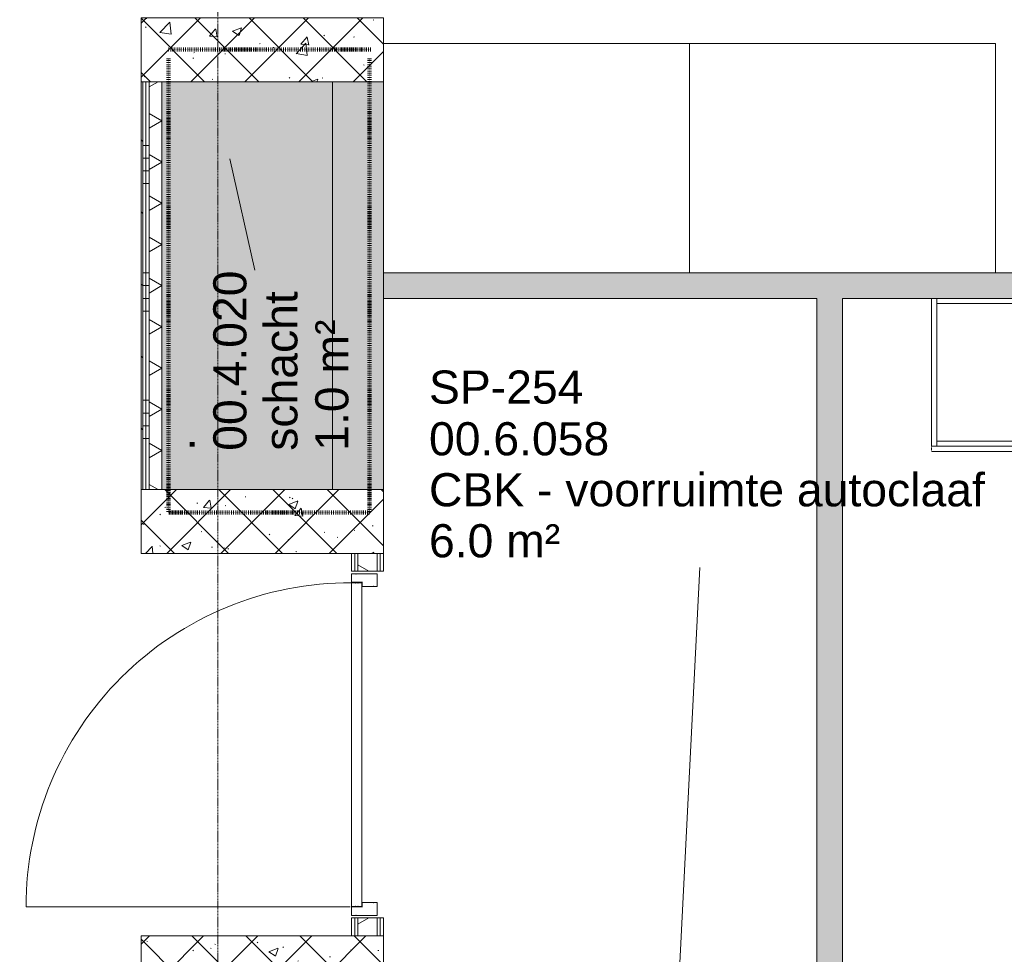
# Model space of a CAD drawing. Header units: millimetres. Extents: x -281 to 145437, y -16481 to 78869.
# Tile 160 of 256: x 23624 to 27485, y 30177 to 33843. Entities that reach past the tile are written whole.
import ezdxf

# ---------------------------------------------------------------- set-up
doc = ezdxf.new("R2010")
doc.units = ezdxf.units.MM
doc.linetypes.add('ARC FS 060 minutes', pattern=[7.2, 2.4, -1.6, 0, -1.6, 0, -1.6])
doc.linetypes.add('Grid Line', pattern=[12, 6, -2, 2, -2])
for name, color, linetype, lineweight in [('A--A23__Vloeren', 8, 'Continuous', 5), ('A--A2__Ruwbouw', 8, 'Continuous', 5), ('A--L$01A__Algemeen', 7, 'Continuous', 5), ('A--L$07A__Stramien', 1, 'Continuous', 5), ('A--L21__Buitenwanden', 3, 'Continuous', 5), ('A--L22__Binnenwanden', 2, 'Continuous', 5), ('A--L28__Hoofddraagconstructies', 3, 'Continuous', 9), ('A--L3__Afbouw', 2, 'Continuous', 5), ('A--L5__InstallatiesW', 7, 'Continuous', 5), ('A--L82__LosseGebruikersInvent', 1, 'Continuous', 5), ('A--L8__LosseInventaris', 1, 'Continuous', 5), ('A--TR9__AlgVoorz', 1, 'Continuous', 5)]:
    doc.layers.add(name, color=color, linetype=linetype, lineweight=lineweight)
doc.styles.add('Arial_3', font='arial.ttf', dxfattribs={"height": 130})
pattern_1 = [(0, (0, 200), (0, 500), []), (0, (0, 250), (0, 500), []), (0, (0, 300), (0, 500), []), (0, (0, 350), (0, 500), [])]

# ---------------------------------------------------------------- blocks, each defined once
blk = doc.blocks.new('28_SCO_TLB_column concrete precast square - 250x950-2181647-L_80_ 11')
at = {"layer": 'A--L28__Hoofddraagconstructies', "lineweight": 13}
h = blk.add_hatch(dxfattribs=at)
h.set_pattern_fill('FP_52', color=51, style=0, pattern_type=2)
h.set_pattern_definition([(135, (30125, -24575), (-106.066, -106.066), []), (225, (30125, -24575), (106.066, -106.066), []), (140, (30125, -24575), (31.3759, 358.6306), [37.5, -412.5]), (85, (30125, -24575), (-376.0957, -69.376), [30, -330]), (190.451, (30127.6, -24545.1), (-344.7173, 289.2568), [31.87, -350.571]), (136.184, (30025, -24575), (82.7615, 533.62), [56.25, -618.75]), (186.636, (30031.9, -24530.53), (-487.062, 467.3284), [47.805, -525.857]), (81.184, (30025, -24575), (-487.058, 467.333), [45, -495]), (111, (30050, -24525), (201.3095, 298.454), [37.5, -412.5]), (56, (30050, -24525), (-362.575, 121.657), [30, -330]), (161.451, (30066.78, -24500.13), (-161.262, 420.112), [31.87, -350.571]), (127.5, (30125, -24575), (-166.44693, 6.07993), [3.353, -322.647, 3.353, -331.647, -331.25]), (127.5, (30125, -24575), (-166.44693, 6.07993), [-661, 3.353, -327.897]), (97.5, (30125, -24575), (-197.20586, 131.5348), [3.353, -187.647, 3.353, -315.147, -126.25]), (97.5, (30125, -24575), (-197.20586, 131.5348), [-509.5, 3.353, -122.897]), (57.5, (30125, -24686.5), (11.27744, 266.9112), [3.353, -121.647, 3.353, -386.647, -517.5]), (57.5, (30125, -24686.5), (11.27744, 266.9112), [-515, 3.353, -514.147]), (47.5, (30125, -24736.5), (-50.0525, 291.5931), [3.353, -159.147, 3.353, -255.647, -367.5]), (47.5, (30125, -24736.5), (-50.0525, 291.5931), [-421.5, 3.353, -364.147]), (47.5, (30125, -24736.5), (-50.0525, 291.5931), [3.353, -159.147, 3.353, -255.647, -367.5]), (47.5, (30125, -24736.5), (-50.0525, 291.5931), [-421.5, 3.353, -364.147])])
h.paths.add_polyline_path([(125, -475), (125, 475), (-125, 475), (-125, -475)])
at = {"layer": 'A--L28__Hoofddraagconstructies', "color": 231, "lineweight": 18}
for p, q in [((-125, 475), (125, 475)), ((-125, -475), (-125, 475)), ((125, 475), (125, -475)), ((125, -475), (-125, -475))]:
    blk.add_line(p, q, dxfattribs=at)
blk = doc.blocks.new('28_SCO_TLB_column concrete precast square - 250x950-V5-L_80_ 11')
at = {"layer": 'A--L28__Hoofddraagconstructies', "lineweight": 13}
h = blk.add_hatch(dxfattribs=at)
h.set_pattern_fill('FP_53', color=51, style=0, pattern_type=2)
h.set_pattern_definition([(135, (31875, -24575), (-106.066, -106.066), []), (225, (31875, -24575), (106.066, -106.066), []), (140, (31875, -24575), (31.3759, 358.6306), [37.5, -412.5]), (85, (31875, -24575), (-376.0957, -69.376), [30, -330]), (190.451, (31877.6, -24545.1), (-344.7173, 289.2568), [31.87, -350.571]), (136.184, (31775, -24575), (82.7615, 533.62), [56.25, -618.75]), (186.636, (31781.9, -24530.53), (-487.062, 467.3284), [47.805, -525.857]), (81.184, (31775, -24575), (-487.058, 467.333), [45, -495]), (111, (31800, -24525), (201.3095, 298.454), [37.5, -412.5]), (56, (31800, -24525), (-362.575, 121.657), [30, -330]), (161.451, (31816.78, -24500.13), (-161.262, 420.112), [31.87, -350.571]), (127.5, (31875, -24575), (-166.44693, 6.07993), [3.353, -322.647, 3.353, -331.647, -331.25]), (127.5, (31875, -24575), (-166.44693, 6.07993), [-661, 3.353, -327.897]), (97.5, (31875, -24575), (-197.20586, 131.5348), [3.353, -187.647, 3.353, -315.147, -126.25]), (97.5, (31875, -24575), (-197.20586, 131.5348), [-509.5, 3.353, -122.897]), (57.5, (31875, -24686.5), (11.27744, 266.9112), [3.353, -121.647, 3.353, -386.647, -517.5]), (57.5, (31875, -24686.5), (11.27744, 266.9112), [-515, 3.353, -514.147]), (47.5, (31875, -24736.5), (-50.0525, 291.5931), [3.353, -159.147, 3.353, -255.647, -367.5]), (47.5, (31875, -24736.5), (-50.0525, 291.5931), [-421.5, 3.353, -364.147]), (47.5, (31875, -24736.5), (-50.0525, 291.5931), [3.353, -159.147, 3.353, -255.647, -367.5]), (47.5, (31875, -24736.5), (-50.0525, 291.5931), [-421.5, 3.353, -364.147])])
h.paths.add_polyline_path([(125, -372.7), (125, 475), (-125, 475), (-125, -475), (125, -475)])
at = {"layer": 'A--L28__Hoofddraagconstructies', "color": 231, "lineweight": 18}
for p, q in [((-125, 475), (125, 475)), ((-125, -475), (-125, 475)), ((125, 475), (125, -475)), ((125, -475), (-125, -475))]:
    blk.add_line(p, q, dxfattribs=at)
blk = doc.blocks.new('28_SCO_TLB_column concrete precast square - 250x950-V6-L_80_ 11')
at = {"layer": 'A--L28__Hoofddraagconstructies', "lineweight": 13}
h = blk.add_hatch(dxfattribs=at)
h.set_pattern_fill('FP_54', color=51, style=0, pattern_type=2)
h.set_pattern_definition([(135, (33725, -24575), (-106.066, -106.066), []), (225, (33725, -24575), (106.066, -106.066), []), (140, (33725, -24575), (31.3759, 358.6306), [37.5, -412.5]), (85, (33725, -24575), (-376.0957, -69.376), [30, -330]), (190.451, (33727.6, -24545.1), (-344.7173, 289.2568), [31.87, -350.571]), (136.184, (33625, -24575), (82.7615, 533.62), [56.25, -618.75]), (186.636, (33631.9, -24530.53), (-487.062, 467.3284), [47.805, -525.857]), (81.184, (33625, -24575), (-487.058, 467.3326), [45, -495]), (111, (33650, -24525), (201.3095, 298.454), [37.5, -412.5]), (56, (33650, -24525), (-362.575, 121.657), [30, -330]), (161.451, (33666.78, -24500.13), (-161.262, 420.112), [31.87, -350.571]), (127.5, (33725, -24575), (-166.44693, 6.07993), [3.353, -322.647, 3.353, -331.647, -331.25]), (127.5, (33725, -24575), (-166.44693, 6.07993), [-661, 3.353, -327.897]), (97.5, (33725, -24575), (-197.20586, 131.5348), [3.353, -187.647, 3.353, -315.147, -126.25]), (97.5, (33725, -24575), (-197.20586, 131.5348), [-509.5, 3.353, -122.897]), (57.5, (33725, -24686.5), (11.27744, 266.9112), [3.353, -121.647, 3.353, -386.647, -517.5]), (57.5, (33725, -24686.5), (11.27744, 266.9112), [-515, 3.353, -514.147]), (47.5, (33725, -24736.5), (-50.0525, 291.5931), [3.353, -159.147, 3.353, -255.647, -367.5]), (47.5, (33725, -24736.5), (-50.0525, 291.5931), [-421.5, 3.353, -364.147]), (47.5, (33725, -24736.5), (-50.0525, 291.5931), [3.353, -159.147, 3.353, -255.647, -367.5]), (47.5, (33725, -24736.5), (-50.0525, 291.5931), [-421.5, 3.353, -364.147])])
h.paths.add_polyline_path([(125, -475), (125, 475), (-125, 475), (-125, -475)])
at = {"layer": 'A--L28__Hoofddraagconstructies', "color": 231, "lineweight": 18}
for p, q in [((-125, 475), (125, 475)), ((-125, -475), (-125, 475)), ((125, 475), (125, -475)), ((125, -475), (-125, -475))]:
    blk.add_line(p, q, dxfattribs=at)
blk = doc.blocks.new('TBR-B-BWK-C-BES-ARC-R25_rvt-1-L_80_ 11')
at = {"layer": 'A--L28__Hoofddraagconstructies', "color": 90, "lineweight": 13, "rotation": 270.0000000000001}
for name, p in [('28_SCO_TLB_column concrete precast square - 250x950-V6-L_80_ 11', (24575, 33725)), ('28_SCO_TLB_column concrete precast square - 250x950-V5-L_80_ 11', (24575, 31875)), ('28_SCO_TLB_column concrete precast square - 250x950-2181647-L_80_ 11', (24575, 30125))]:
    blk.add_blockref(name, p, dxfattribs=at)
blk = doc.blocks.new('TBR-B-BWK-C-NIE-ARC-R25_rvt-1-L_80_ 11')
at = {"layer": 'A--A2__Ruwbouw'}
blk.add_hatch(color=9, dxfattribs=at).paths.add_polyline_path([(25050, 32000), (25050, 33600), (24850, 33600), (24850, 32000)])
at = {"layer": 'A--L22__Binnenwanden', "color": 130, "lineweight": 13}
for p, q in [((24850, 33600), (24850, 32000)), ((25050, 32000), (25050, 33600))]:
    blk.add_line(p, q, dxfattribs=at)
blk = doc.blocks.new('65_GM_LIB_fire separation vertical_gen_arc - 060 minutes-2414435-L_80_ 11')
at = {"layer": 'A--L$01A__Algemeen', "linetype": 'ARC FS 060 minutes', "lineweight": 100}
blk.add_line((0, 0), (1781, 0), dxfattribs=at)
blk = doc.blocks.new('65_GM_LIB_fire separation vertical_gen_arc - 060 minutes-2414583-L_80_ 11')
at = {"layer": 'A--L$01A__Algemeen', "linetype": 'ARC FS 060 minutes', "lineweight": 100}
blk.add_line((0, 0), (789.2, 0), dxfattribs=at)
blk = doc.blocks.new('65_GM_LIB_fire separation vertical_gen_arc - 060 minutes-2414643-L_80_ 11')
at = {"layer": 'A--L$01A__Algemeen', "linetype": 'ARC FS 060 minutes', "lineweight": 100}
blk.add_line((0, 0), (793.4, 0), dxfattribs=at)
blk = doc.blocks.new('TBR-B-INS-BR-ARC-R25_rvt-1-L_80_ 11')
at = {"layer": 'A--L$01A__Algemeen', "color": 124, "linetype": 'ARC FS 060 minutes', "lineweight": 100}
for name, p, rotation in [('65_GM_LIB_fire separation vertical_gen_arc - 060 minutes-2414643-L_80_ 11', (25000, 33726.9), 180), ('65_GM_LIB_fire separation vertical_gen_arc - 060 minutes-2414435-L_80_ 11', (24206.6, 33691.5), 269.9999999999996), ('65_GM_LIB_fire separation vertical_gen_arc - 060 minutes-2414435-L_80_ 11', (24995.8, 33691.5), 269.9999999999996), ('65_GM_LIB_fire separation vertical_gen_arc - 060 minutes-2414583-L_80_ 11', (24995.8, 31910.5), 180)]:
    blk.add_blockref(name, p, dxfattribs=dict(at, rotation=rotation))
blk = doc.blocks.new('NLRS_82_FU_UN_lab en spoel tafels_gen_kad - labtafel dxbxh 900x1200x950-V298-L_80_ 11')
at = {"layer": 'A--L$01A__Algemeen'}
for p, q in [((-600, 262.7), (-600, -637.3)), ((-600, -637.3), (600, -637.3))]:
    blk.add_line(p, q, dxfattribs=at)
blk = doc.blocks.new('NLRS_82_FU_UN__veiligheid_ kast_gen_kad - kast dxbxh 600x1200x2100-49274341-L_80_ 11')
at = {"layer": 'A--L5__InstallatiesW'}
for p, q in [((-555.3, 47), (-555.3, -529)), ((-537.3, 49), (-553.3, 49)), ((624.7, 49), (-535.3, 49)), ((-535.3, 49), (-535.3, 29)), ((-535.3, -529), (-535.3, 47)), ((624.7, 29), (624.7, 49)), ((624.7, 47), (624.7, -529)), ((642.7, 49), (626.7, 49)), ((644.7, -529), (644.7, 47)), ((624.7, 29), (-535.3, 29)), ((-535.3, 29), (-535.3, -511)), ((-535.3, 29), (624.7, 29)), ((624.7, -511), (624.7, 29)), ((-555.3, -536), (-555.3, -546)), ((-553.3, -531), (-554.5, -531)), ((-553.3, -531), (-537.3, -531)), ((-535, -531), (-537.3, -531)), ((-535.3, -511), (624.7, -511)), ((-535.3, -511), (-535.3, -531)), ((-535.3, -529), (-535.3, -531)), ((-535.3, -531), (-533.3, -531)), ((-533.3, -511), (-533.8, -511)), ((-533.3, -511), (622.7, -511)), ((622.7, -531), (-533.3, -531)), ((41.7, -546), (41.7, -536)), ((47.7, -536), (47.7, -546)), ((623.2, -511), (622.7, -511)), ((622.7, -531), (624.7, -531)), ((626.7, -531), (624.4, -531)), ((624.7, -531), (624.7, -511)), ((624.7, -531), (624.7, -529)), ((626.7, -531), (642.7, -531)), ((643.9, -531), (642.7, -531)), ((644.7, -546), (644.7, -536)), ((-554.5, -551), (40.9, -551)), ((48.5, -551), (643.9, -551))]:
    blk.add_line(p, q, dxfattribs=at)
at = {"layer": 'A--L5__InstallatiesW', "flags": 128}
for points in [[(-555.3, -531.8), (-555.3, -531.8), (-555.3, -531.7), (-555.3, -531.7), (-555.3, -531.7), (-555.3, -531.6), (-555.3, -531.6), (-555.3, -531.6), (-555.3, -531.5), (-555.2, -531.5), (-555.2, -531.5), (-555.2, -531.5), (-555.2, -531.4), (-555.2, -531.4), (-555.2, -531.4), (-555.2, -531.3), (-555.1, -531.3), (-555.1, -531.3), (-555.1, -531.3), (-555.1, -531.2), (-555.1, -531.2), (-555, -531.2), (-555, -531.2), (-555, -531.2), (-555, -531.1), (-554.9, -531.1), (-554.9, -531.1), (-554.9, -531.1), (-554.8, -531.1), (-554.8, -531.1), (-554.8, -531.1), (-554.8, -531), (-554.7, -531), (-554.7, -531), (-554.7, -531), (-554.6, -531), (-554.6, -531), (-554.6, -531), (-554.5, -531)], [(41, -531), (41, -531), (41, -531), (41.1, -531), (41.1, -531), (41.1, -531), (41.2, -531), (41.2, -531.1), (41.2, -531.1), (41.2, -531.1), (41.3, -531.1), (41.3, -531.1), (41.3, -531.1), (41.4, -531.1), (41.4, -531.2), (41.4, -531.2), (41.4, -531.2), (41.5, -531.2), (41.5, -531.2), (41.5, -531.3), (41.5, -531.3), (41.5, -531.3), (41.6, -531.3), (41.6, -531.4), (41.6, -531.4), (41.6, -531.4), (41.6, -531.5), (41.6, -531.5), (41.6, -531.5), (41.7, -531.5), (41.7, -531.6), (41.7, -531.6), (41.7, -531.6), (41.7, -531.7), (41.7, -531.7), (41.7, -531.7), (41.7, -531.8), (41.7, -531.8), (41.7, -531.8)], [(47.7, -531.8), (47.7, -531.8), (47.7, -531.7), (47.7, -531.7), (47.7, -531.7), (47.7, -531.6), (47.7, -531.6), (47.7, -531.6), (47.7, -531.5), (47.8, -531.5), (47.8, -531.5), (47.8, -531.5), (47.8, -531.4), (47.8, -531.4), (47.8, -531.4), (47.8, -531.3), (47.9, -531.3), (47.9, -531.3), (47.9, -531.3), (47.9, -531.2), (47.9, -531.2), (48, -531.2), (48, -531.2), (48, -531.2), (48, -531.1), (48.1, -531.1), (48.1, -531.1), (48.1, -531.1), (48.2, -531.1), (48.2, -531.1), (48.2, -531.1), (48.2, -531), (48.3, -531), (48.3, -531), (48.3, -531), (48.4, -531), (48.4, -531), (48.4, -531), (48.5, -531)], [(644, -531), (644, -531), (644, -531), (644.1, -531), (644.1, -531), (644.1, -531), (644.2, -531), (644.2, -531.1), (644.2, -531.1), (644.2, -531.1), (644.3, -531.1), (644.3, -531.1), (644.3, -531.1), (644.4, -531.1), (644.4, -531.2), (644.4, -531.2), (644.4, -531.2), (644.5, -531.2), (644.5, -531.2), (644.5, -531.3), (644.5, -531.3), (644.5, -531.3), (644.6, -531.3), (644.6, -531.4), (644.6, -531.4), (644.6, -531.4), (644.6, -531.5), (644.6, -531.5), (644.6, -531.5), (644.7, -531.5), (644.7, -531.6), (644.7, -531.6), (644.7, -531.6), (644.7, -531.7), (644.7, -531.7), (644.7, -531.7), (644.7, -531.8), (644.7, -531.8), (644.7, -531.8)], [(-554.6, -551), (-554.6, -551), (-554.6, -551), (-554.7, -551), (-554.7, -551), (-554.7, -551), (-554.8, -551), (-554.8, -550.9), (-554.8, -550.9), (-554.8, -550.9), (-554.9, -550.9), (-554.9, -550.9), (-554.9, -550.9), (-555, -550.9), (-555, -550.8), (-555, -550.8), (-555, -550.8), (-555.1, -550.8), (-555.1, -550.8), (-555.1, -550.7), (-555.1, -550.7), (-555.1, -550.7), (-555.2, -550.7), (-555.2, -550.6), (-555.2, -550.6), (-555.2, -550.6), (-555.2, -550.5), (-555.2, -550.5), (-555.2, -550.5), (-555.3, -550.5), (-555.3, -550.4), (-555.3, -550.4), (-555.3, -550.4), (-555.3, -550.3), (-555.3, -550.3), (-555.3, -550.3), (-555.3, -550.2), (-555.3, -550.2), (-555.3, -550.2)], [(41.7, -550.2), (41.7, -550.2), (41.7, -550.3), (41.7, -550.3), (41.7, -550.3), (41.7, -550.4), (41.7, -550.4), (41.7, -550.4), (41.7, -550.5), (41.6, -550.5), (41.6, -550.5), (41.6, -550.5), (41.6, -550.6), (41.6, -550.6), (41.6, -550.6), (41.6, -550.7), (41.5, -550.7), (41.5, -550.7), (41.5, -550.7), (41.5, -550.8), (41.5, -550.8), (41.4, -550.8), (41.4, -550.8), (41.4, -550.8), (41.4, -550.9), (41.3, -550.9), (41.3, -550.9), (41.3, -550.9), (41.2, -550.9), (41.2, -550.9), (41.2, -550.9), (41.2, -551), (41.1, -551), (41.1, -551), (41.1, -551), (41, -551), (41, -551), (41, -551), (40.9, -551)], [(48.4, -551), (48.4, -551), (48.4, -551), (48.3, -551), (48.3, -551), (48.3, -551), (48.2, -551), (48.2, -550.9), (48.2, -550.9), (48.2, -550.9), (48.1, -550.9), (48.1, -550.9), (48.1, -550.9), (48, -550.9), (48, -550.8), (48, -550.8), (48, -550.8), (47.9, -550.8), (47.9, -550.8), (47.9, -550.7), (47.9, -550.7), (47.9, -550.7), (47.8, -550.7), (47.8, -550.6), (47.8, -550.6), (47.8, -550.6), (47.8, -550.5), (47.8, -550.5), (47.8, -550.5), (47.7, -550.5), (47.7, -550.4), (47.7, -550.4), (47.7, -550.4), (47.7, -550.3), (47.7, -550.3), (47.7, -550.3), (47.7, -550.2), (47.7, -550.2), (47.7, -550.2)], [(644.7, -550.2), (644.7, -550.2), (644.7, -550.3), (644.7, -550.3), (644.7, -550.3), (644.7, -550.4), (644.7, -550.4), (644.7, -550.4), (644.7, -550.5), (644.6, -550.5), (644.6, -550.5), (644.6, -550.5), (644.6, -550.6), (644.6, -550.6), (644.6, -550.6), (644.6, -550.7), (644.5, -550.7), (644.5, -550.7), (644.5, -550.7), (644.5, -550.8), (644.5, -550.8), (644.4, -550.8), (644.4, -550.8), (644.4, -550.8), (644.4, -550.9), (644.3, -550.9), (644.3, -550.9), (644.3, -550.9), (644.2, -550.9), (644.2, -550.9), (644.2, -550.9), (644.2, -551), (644.1, -551), (644.1, -551), (644.1, -551), (644, -551), (644, -551), (644, -551), (643.9, -551)]]:
    blk.add_lwpolyline(points, dxfattribs=at)
at = {"layer": 'A--L5__InstallatiesW'}
for centre, start, end in [((-553.3, 47), 90, 180), ((-537.3, 47), 360, 90), ((626.7, 47), 90, 180), ((642.7, 47), 360, 90), ((-553.3, -529), 180, 270), ((-537.3, -529), 270, 360), ((626.7, -529), 180, 270), ((642.7, -529), 270, 0)]:
    blk.add_arc(centre, 2, start, end, dxfattribs=at)
at = {"layer": 'A--L8__LosseInventaris'}
for p, q in [((-13.3, -551), (-13.3, -556)), ((-13.3, -551), (-13.3, -556)), ((-13.3, -556), (-10.8, -556)), ((-13.3, -556), (-8.3, -556)), ((-11.3, -553.5), (-11.3, -564)), ((-11.3, -553.5), (-11.3, -564)), ((-10.9, -553.5), (-11.3, -553.5)), ((-10.9, -553.5), (-11.3, -553.5)), ((-10.9, -556), (-11.3, -556)), ((-10.9, -556), (-11.3, -556)), ((-8.3, -556), (-3.3, -556)), ((-5.8, -556), (-3.3, -556)), ((-5.3, -553.5), (-5.7, -553.5)), ((-5.3, -553.5), (-5.7, -553.5)), ((-5.3, -556), (-5.7, -556)), ((-5.3, -556), (-5.7, -556)), ((-5.3, -564), (-5.3, -553.5)), ((-5.3, -564), (-5.3, -553.5)), ((-3.3, -556), (-3.3, -551)), ((-3.3, -556), (-3.3, -551)), ((92.7, -551), (92.7, -556)), ((92.7, -551), (92.7, -556)), ((92.7, -556), (95.2, -556)), ((92.7, -556), (97.7, -556)), ((94.7, -553.5), (94.7, -564)), ((94.7, -553.5), (94.7, -564)), ((95.1, -553.5), (94.7, -553.5)), ((95.1, -553.5), (94.7, -553.5)), ((95.1, -556), (94.7, -556)), ((95.1, -556), (94.7, -556)), ((97.7, -556), (102.7, -556)), ((100.2, -556), (102.7, -556)), ((100.7, -553.5), (100.3, -553.5)), ((100.7, -553.5), (100.3, -553.5)), ((100.7, -556), (100.3, -556)), ((100.7, -556), (100.3, -556)), ((100.7, -564), (100.7, -553.5)), ((100.7, -564), (100.7, -553.5)), ((102.7, -556), (102.7, -551)), ((102.7, -556), (102.7, -551))]:
    blk.add_line(p, q, dxfattribs=at)
at = {"layer": 'A--L8__LosseInventaris', "flags": 128}
for points in [[(-11.3, -574), (-11.3, -574), (-11.3, -574), (-11.3, -573.9), (-11.3, -573.9), (-11.3, -573.8), (-11.3, -573.7), (-11.3, -573.6), (-11.3, -573.5), (-11.3, -573.4), (-11.3, -573.2), (-11.3, -573), (-11.3, -572.9), (-11.3, -572.7), (-11.3, -572.5), (-11.3, -572.3), (-11.3, -572), (-11.3, -571.8), (-11.3, -571.5), (-11.3, -571.2), (-11.3, -571), (-11.3, -570.7), (-11.3, -570.4), (-11.3, -570.1), (-11.3, -569.7), (-11.3, -569.4), (-11.3, -569.1), (-11.3, -568.7), (-11.3, -568.4), (-11.3, -568), (-11.3, -567.6), (-11.3, -567.2), (-11.3, -566.9), (-11.3, -566.5), (-11.3, -566.1), (-11.3, -565.7), (-11.3, -565.3), (-11.3, -564.9), (-11.3, -564.5), (-11.3, -564.1), (-11.3, -564)], [(-11.3, -564), (-11.3, -564.4), (-11.3, -564.8), (-11.3, -565.2), (-11.3, -565.6), (-11.3, -566), (-11.3, -566.4), (-11.3, -566.8), (-11.3, -567.1), (-11.3, -567.5), (-11.3, -567.9), (-11.3, -568.3), (-11.3, -568.6), (-11.3, -569), (-11.3, -569.3), (-11.3, -569.6), (-11.3, -570), (-11.3, -570.3), (-11.3, -570.6), (-11.3, -570.9), (-11.3, -571.2), (-11.3, -571.4), (-11.3, -571.7), (-11.3, -572), (-11.3, -572.2), (-11.3, -572.4), (-11.3, -572.6), (-11.3, -572.8), (-11.3, -573), (-11.3, -573.2), (-11.3, -573.3), (-11.3, -573.5), (-11.3, -573.6), (-11.3, -573.7), (-11.3, -573.8), (-11.3, -573.9), (-11.3, -573.9), (-11.3, -574), (-11.3, -574), (-11.3, -574)], [(-10.2, -576.3), (-10.3, -576.3), (-10.4, -576.2), (-10.5, -576.1), (-10.5, -576), (-10.6, -575.9), (-10.7, -575.8), (-10.8, -575.7), (-10.8, -575.6), (-10.9, -575.5), (-10.9, -575.4), (-11, -575.3), (-11, -575.2), (-11.1, -575.1), (-11.1, -575), (-11.2, -574.9), (-11.2, -574.7), (-11.2, -574.6), (-11.3, -574.5), (-11.3, -574.4), (-11.3, -574.3), (-11.3, -574.2), (-11.3, -574), (-11.3, -574)], [(-8.3, -577), (-8.4, -577), (-8.5, -577), (-8.7, -577), (-8.8, -577), (-8.9, -576.9), (-9, -576.9), (-9.1, -576.9), (-9.2, -576.8), (-9.4, -576.8), (-9.5, -576.8), (-9.6, -576.7), (-9.7, -576.7)], [(-6.9, -576.6), (-7, -576.7), (-7.1, -576.8), (-7.2, -576.8), (-7.3, -576.8), (-7.4, -576.9), (-7.6, -576.9), (-7.7, -576.9), (-7.8, -577), (-7.9, -577), (-8, -577), (-8.1, -577), (-8.3, -577), (-8.3, -577)], [(-5.3, -574), (-5.3, -574.1), (-5.3, -574.2), (-5.3, -574.4), (-5.3, -574.5), (-5.4, -574.6), (-5.4, -574.7), (-5.4, -574.8), (-5.5, -574.9), (-5.5, -575.1), (-5.5, -575.2), (-5.6, -575.3), (-5.6, -575.4), (-5.7, -575.5), (-5.8, -575.6), (-5.8, -575.7), (-5.9, -575.8), (-6, -575.9), (-6, -576), (-6.1, -576.1), (-6.2, -576.2), (-6.3, -576.2), (-6.4, -576.3)], [(-5.3, -564), (-5.3, -564.4), (-5.3, -564.8), (-5.3, -565.2), (-5.3, -565.6), (-5.3, -566), (-5.3, -566.4), (-5.3, -566.8), (-5.3, -567.1), (-5.3, -567.5), (-5.3, -567.9), (-5.3, -568.3), (-5.3, -568.6), (-5.3, -569), (-5.3, -569.3), (-5.3, -569.6), (-5.3, -570), (-5.3, -570.3), (-5.3, -570.6), (-5.3, -570.9), (-5.3, -571.2), (-5.3, -571.4), (-5.3, -571.7), (-5.3, -572), (-5.3, -572.2), (-5.3, -572.4), (-5.3, -572.6), (-5.3, -572.8), (-5.3, -573), (-5.3, -573.2), (-5.3, -573.3), (-5.3, -573.5), (-5.3, -573.6), (-5.3, -573.7), (-5.3, -573.8), (-5.3, -573.9), (-5.3, -573.9), (-5.3, -574), (-5.3, -574), (-5.3, -574)], [(-5.3, -574), (-5.3, -574), (-5.3, -574), (-5.3, -573.9), (-5.3, -573.9), (-5.3, -573.8), (-5.3, -573.7), (-5.3, -573.6), (-5.3, -573.5), (-5.3, -573.4), (-5.3, -573.2), (-5.3, -573), (-5.3, -572.9), (-5.3, -572.7), (-5.3, -572.5), (-5.3, -572.3), (-5.3, -572), (-5.3, -571.8), (-5.3, -571.5), (-5.3, -571.2), (-5.3, -571), (-5.3, -570.7), (-5.3, -570.4), (-5.3, -570.1), (-5.3, -569.7), (-5.3, -569.4), (-5.3, -569.1), (-5.3, -568.7), (-5.3, -568.4), (-5.3, -568), (-5.3, -567.6), (-5.3, -567.2), (-5.3, -566.9), (-5.3, -566.5), (-5.3, -566.1), (-5.3, -565.7), (-5.3, -565.3), (-5.3, -564.9), (-5.3, -564.5), (-5.3, -564.1), (-5.3, -564)], [(94.7, -574), (94.7, -574), (94.7, -574), (94.7, -573.9), (94.7, -573.9), (94.7, -573.8), (94.7, -573.7), (94.7, -573.6), (94.7, -573.5), (94.7, -573.4), (94.7, -573.2), (94.7, -573), (94.7, -572.9), (94.7, -572.7), (94.7, -572.5), (94.7, -572.3), (94.7, -572), (94.7, -571.8), (94.7, -571.5), (94.7, -571.2), (94.7, -571), (94.7, -570.7), (94.7, -570.4), (94.7, -570.1), (94.7, -569.7), (94.7, -569.4), (94.7, -569.1), (94.7, -568.7), (94.7, -568.4), (94.7, -568), (94.7, -567.6), (94.7, -567.2), (94.7, -566.9), (94.7, -566.5), (94.7, -566.1), (94.7, -565.7), (94.7, -565.3), (94.7, -564.9), (94.7, -564.5), (94.7, -564.1), (94.7, -564)], [(94.7, -564), (94.7, -564.4), (94.7, -564.8), (94.7, -565.2), (94.7, -565.6), (94.7, -566), (94.7, -566.4), (94.7, -566.8), (94.7, -567.1), (94.7, -567.5), (94.7, -567.9), (94.7, -568.3), (94.7, -568.6), (94.7, -569), (94.7, -569.3), (94.7, -569.6), (94.7, -570), (94.7, -570.3), (94.7, -570.6), (94.7, -570.9), (94.7, -571.2), (94.7, -571.4), (94.7, -571.7), (94.7, -572), (94.7, -572.2), (94.7, -572.4), (94.7, -572.6), (94.7, -572.8), (94.7, -573), (94.7, -573.2), (94.7, -573.3), (94.7, -573.5), (94.7, -573.6), (94.7, -573.7), (94.7, -573.8), (94.7, -573.9), (94.7, -573.9), (94.7, -574), (94.7, -574), (94.7, -574)], [(95.8, -576.3), (95.7, -576.3), (95.6, -576.2), (95.5, -576.1), (95.5, -576), (95.4, -575.9), (95.3, -575.8), (95.2, -575.7), (95.2, -575.6), (95.1, -575.5), (95.1, -575.4), (95, -575.3), (95, -575.2), (94.9, -575.1), (94.9, -575), (94.8, -574.9), (94.8, -574.7), (94.8, -574.6), (94.7, -574.5), (94.7, -574.4), (94.7, -574.3), (94.7, -574.2), (94.7, -574), (94.7, -574)], [(97.7, -577), (97.6, -577), (97.5, -577), (97.3, -577), (97.2, -577), (97.1, -576.9), (97, -576.9), (96.9, -576.9), (96.8, -576.8), (96.6, -576.8), (96.5, -576.8), (96.4, -576.7), (96.3, -576.7)], [(99.1, -576.6), (99, -576.7), (98.9, -576.8), (98.8, -576.8), (98.7, -576.8), (98.6, -576.9), (98.4, -576.9), (98.3, -576.9), (98.2, -577), (98.1, -577), (98, -577), (97.9, -577), (97.7, -577), (97.7, -577)], [(100.7, -574), (100.7, -574.1), (100.7, -574.2), (100.7, -574.4), (100.7, -574.5), (100.6, -574.6), (100.6, -574.7), (100.6, -574.8), (100.5, -574.9), (100.5, -575.1), (100.5, -575.2), (100.4, -575.3), (100.4, -575.4), (100.3, -575.5), (100.2, -575.6), (100.2, -575.7), (100.1, -575.8), (100, -575.9), (100, -576), (99.9, -576.1), (99.8, -576.2), (99.7, -576.2), (99.6, -576.3)], [(100.7, -564), (100.7, -564.4), (100.7, -564.8), (100.7, -565.2), (100.7, -565.6), (100.7, -566), (100.7, -566.4), (100.7, -566.8), (100.7, -567.1), (100.7, -567.5), (100.7, -567.9), (100.7, -568.3), (100.7, -568.6), (100.7, -569), (100.7, -569.3), (100.7, -569.6), (100.7, -570), (100.7, -570.3), (100.7, -570.6), (100.7, -570.9), (100.7, -571.2), (100.7, -571.4), (100.7, -571.7), (100.7, -572), (100.7, -572.2), (100.7, -572.4), (100.7, -572.6), (100.7, -572.8), (100.7, -573), (100.7, -573.2), (100.7, -573.3), (100.7, -573.5), (100.7, -573.6), (100.7, -573.7), (100.7, -573.8), (100.7, -573.9), (100.7, -573.9), (100.7, -574), (100.7, -574), (100.7, -574)], [(100.7, -574), (100.7, -574), (100.7, -574), (100.7, -573.9), (100.7, -573.9), (100.7, -573.8), (100.7, -573.7), (100.7, -573.6), (100.7, -573.5), (100.7, -573.4), (100.7, -573.2), (100.7, -573), (100.7, -572.9), (100.7, -572.7), (100.7, -572.5), (100.7, -572.3), (100.7, -572), (100.7, -571.8), (100.7, -571.5), (100.7, -571.2), (100.7, -571), (100.7, -570.7), (100.7, -570.4), (100.7, -570.1), (100.7, -569.7), (100.7, -569.4), (100.7, -569.1), (100.7, -568.7), (100.7, -568.4), (100.7, -568), (100.7, -567.6), (100.7, -567.2), (100.7, -566.9), (100.7, -566.5), (100.7, -566.1), (100.7, -565.7), (100.7, -565.3), (100.7, -564.9), (100.7, -564.5), (100.7, -564.1), (100.7, -564)]]:
    blk.add_lwpolyline(points, dxfattribs=at)
blk = doc.blocks.new('NLRS_82_FU_UN_lab en spoel tafels_gen_kad - labtafel dxbxh 900x1200x950-V191-L_80_ 11')
at = {"layer": 'A--L$01A__Algemeen'}
for p, q in [((-600, 262.7), (-600, -637.3)), ((600, -637.3), (600, 262.7)), ((-600, -637.3), (600, -637.3))]:
    blk.add_line(p, q, dxfattribs=at)
blk = doc.blocks.new('NLRS_30_DO_WB_deur enkel draai-SH_gen_cpz1 - 32_31_05_deur enkel gesloten_gen_plaatstaal_1340x2800-51066745-L_80_ 11')
at = {"layer": 'A--L3__Afbouw'}
for p, q in [((-637, 62.5), (-670, 62.5)), ((-670, 62.5), (-670, 45.3)), ((-670, 45.3), (-669, 45.3)), ((-669, 44.5), (-670, 44.5)), ((-670, 44.5), (-670, -19.5)), ((-669, 45.3), (-669, 44.5)), ((-637, 21.3), (-637, 62.5)), ((670, 62.5), (637, 62.5)), ((637, 62.5), (637, 21.3)), ((669, 44.5), (669, 45.3)), ((669, 45.3), (670, 45.3)), ((670, 44.5), (669, 44.5)), ((670, 45.3), (670, 62.5)), ((670, -19.5), (670, 44.5)), ((-638, 20.5), (-638, 21.3)), ((-638, 21.3), (-637, 21.3)), ((-620, 20.5), (-638, 20.5)), ((-620, -22.5), (-620, 20.5)), ((620, 20.5), (620, -22.5)), ((638, 20.5), (620, 20.5)), ((637, 21.3), (638, 21.3)), ((638, 21.3), (638, 20.5)), ((-670, -19.5), (-669, -19.5)), ((-669, -20.3), (-670, -20.3)), ((-670, -20.3), (-670, -37.5)), ((-670, -37.5), (-620, -37.5)), ((-669, -19.5), (-669, -20.3)), ((-621, -23.3), (-621, -22.5)), ((-621, -22.5), (-620, -22.5)), ((-620, -23.3), (-621, -23.3)), ((-620, -37.5), (-620, -23.3)), ((620, -22.5), (621, -22.5)), ((621, -23.3), (620, -23.3)), ((620, -23.3), (620, -37.5)), ((620, -37.5), (670, -37.5)), ((621, -22.5), (621, -23.3)), ((669, -20.3), (669, -19.5)), ((669, -19.5), (670, -19.5)), ((670, -20.3), (669, -20.3)), ((670, -37.5), (670, -20.3))]:
    blk.add_line(p, q, dxfattribs=at)
blk = doc.blocks.new('NLRS_30_DO_UN_paneel dicht-SH_gen_cpz - 32_30_paneel_gen-49347455-L_80_ 11')
at = {"layer": 'A--L3__Afbouw'}
for p, q in [((634.5, 20), (-634.5, 20)), ((-634.5, 20), (-634.5, 5.8)), ((-634.5, 5.8), (-633.5, 5.8)), ((-633.5, 5), (-634.5, 5)), ((-634.5, 5), (-634.5, -5)), ((-633.5, 5.8), (-633.5, 5)), ((633.5, 5), (633.5, 5.8)), ((633.5, 5.8), (634.5, 5.8)), ((634.5, 5), (633.5, 5)), ((634.5, 5.8), (634.5, 20)), ((634.5, -5), (634.5, 5)), ((-634.5, -5), (-633.5, -5)), ((-633.5, -5.8), (-634.5, -5.8)), ((-634.5, -5.8), (-634.5, -20)), ((-634.5, -20), (634.5, -20)), ((-633.5, -5), (-633.5, -5.8)), ((633.5, -5.8), (633.5, -5)), ((633.5, -5), (634.5, -5)), ((634.5, -5.8), (633.5, -5.8)), ((634.5, -20), (634.5, -5.8))]:
    blk.add_line(p, q, dxfattribs=at)
blk = doc.blocks.new('NLRS_30_DO_UN_clearance zone-SH_gen_cpz - NLRS_30_DO_UN_clearance zone-SH_gen_cpz-53700877-L_80_ 11')
at = {"layer": 'A--L3__Afbouw'}
blk.add_line((-637, 1296.5), (-637, 25), dxfattribs=at)
blk.add_arc((-637, 25), 1271.5, 359.7747, 90, dxfattribs=at)

msp = doc.modelspace()

# ---------------------------------------------------------------- hatches: boundary and pattern name
at = {"layer": 'A--A23__Vloeren'}
h = msp.add_hatch(color=10, dxfattribs=at)
h.paths.add_polyline_path([(22243.8, 18810), (22243.8, 22125), (22240, 22125), (22240, 18810)])
h.paths.add_polyline_path([(24850, 21200), (24850, 22800), (24181, 22800), (24181, 21200), (24202.3, 21200)])
h.paths.add_polyline_path([(24181, 24800), (24850, 24800), (24850, 26400), (24181, 26400), (24181, 24950.2)])
h.paths.add_polyline_path([(24850, 28400), (24850, 30000), (24135, 30000), (24135, 28400), (24681.4, 28400)])
h.paths.add_polyline_path([(24850, 32000), (24850, 33600), (24181, 33600), (24181, 32000), (24202.3, 32000)])
h.paths.add_polyline_path([(24202.3, 35600), (24850, 35600), (24850, 37200), (24181, 37200), (24181, 35600)])
h.paths.add_polyline_path([(24181, 39200), (24850, 39200), (24850, 40800), (24181, 40800), (24181, 39539.8)])
h.paths.add_polyline_path([(24181, 42800), (24850, 42800), (24850, 44400), (24181, 44400), (24181, 43345.8)])
h.paths.add_polyline_path([(16904, 43537.5), (16907, 43537.5), (16905.8, 43541.5), (16900.5, 43594.9), (16900.5, 43537.5)])
h.paths.add_polyline_path([(17493, 43537.5), (17499.5, 43537.5), (17499.5, 43594.9), (17494.2, 43541.5)])
h.paths.add_polyline_path([(17499.5, 43605.1), (17500, 43662.5), (17860, 43663), (17860, 49537.5), (17499.5, 49537.5), (17499.5, 49594.9), (17494.2, 49541.5), (17477.2, 49485.2), (17449.4, 49433.3), (17412.1, 49387.9), (17366.7, 49350.6), (17314.8, 49322.8), (17258.5, 49305.8), (17200, 49300), (17141.5, 49305.8), (17085.2, 49322.8), (17033.3, 49350.6), (16987.9, 49387.9), (16950.6, 49433.3), (16922.8, 49485.2), (16905.8, 49541.5), (16900.5, 49594.9), (16900, 49537.5), (16512.5, 49537.5), (16512.5, 49662.5), (16900.5, 49662.5), (16900.5, 49605.1), (16905.8, 49658.5), (16922.8, 49714.8), (16950.6, 49766.7), (16987.9, 49812.1), (17033.3, 49849.4), (17085.2, 49877.2), (17141.5, 49894.2), (17200, 49900), (17258.5, 49894.2), (17314.8, 49877.2), (17366.7, 49849.4), (17412.1, 49812.1), (17449.4, 49766.7), (17477.2, 49714.8), (17494.7, 49653.7), (17499.5, 49605.1), (17500, 49662.5), (17860, 49662.5), (17860, 49790), (22240, 49790), (22240, 49557), (24103.1, 49557), (24104.2, 49557), (24100, 49600), (24105.8, 49658.5), (24122.8, 49714.8), (24150.6, 49766.7), (24187.9, 49812.1), (24233.3, 49849.4), (24285.2, 49877.2), (24341.5, 49894.2), (24400, 49900), (24462.5, 49893), (24462.5, 49894.2), (24462.5, 49901.5), (24337.5, 49901.5), (24337.5, 53165), (24462.5, 53165), (24462.5, 53175), (24362.5, 53176), (24362.5, 53225), (24420.5, 53224), (24421.3, 53208), (24462.5, 53208), (24462.5, 53210.5), (24422.5, 53211.5), (24422.5, 54189.5), (24462.5, 54189.5), (24462.5, 54192), (24420.5, 54192), (24420.5, 54175), (24362.5, 54176), (24362.5, 54225), (24462.5, 54225), (24462.5, 54235), (24337.5, 54235), (24337.5, 55298.5), (24462.5, 55298.5), (24462.5, 55307), (24458.5, 55305.8), (24400, 55300), (24341.5, 55305.8), (24285.2, 55322.8), (24233.3, 55350.6), (24187.9, 55387.9), (24150.6, 55433.3), (24122.8, 55485.2), (24105.8, 55541.5), (24100, 55600), (24105.8, 55658.5), (24123.1, 55715.3), (24150.6, 55766.7), (24187.9, 55812.1), (24233.3, 55849.4), (24285.2, 55877.2), (24341.5, 55894.2), (24400, 55900), (24462.5, 55894.6), (24462.5, 55901.5), (24337.5, 55901.5), (24337.5, 56540), (10999, 56540), (10999, 49662.5), (12327.5, 49662.5), (12327.5, 49537.5), (10999, 49537.5), (10999, 43662.5), (14437.5, 43662.5), (14437.5, 49537.5), (13847.5, 49537.5), (13847.5, 49662.5), (15152.5, 49662.5), (15152.5, 49537.5), (14562.5, 49537.5), (14562.5, 43662.5), (16900.5, 43662.5), (16900.5, 43605.1), (16907.1, 43663), (16922.8, 43714.8), (16950.6, 43766.7), (16987.9, 43812.1), (17033.3, 43849.4), (17085.2, 43877.2), (17141.5, 43894.2), (17200, 43900), (17258.5, 43894.2), (17314.8, 43877.2), (17366.7, 43849.4), (17412.1, 43812.1), (17449.4, 43766.7), (17477.2, 43714.8), (17494.7, 43653.7), (17496.3, 43637.5)])
h.paths.add_polyline_path([(22227.5, 43985), (22240, 43985), (22240, 43995), (22227.5, 43995)])
h.paths.add_polyline_path([(22227.5, 44028), (22240, 44028), (22240, 44030.5), (22227.5, 44030.5)])
h.paths.add_polyline_path([(22227.5, 44969.5), (22240, 44969.5), (22240, 44972), (22227.5, 44972)])
h.paths.add_polyline_path([(22240, 45005), (22240, 45015), (22227.5, 45015), (22227.5, 45005)])
h.paths.add_polyline_path([(22227.5, 45842), (22240, 45842), (22240, 47540), (21990, 47540), (21990, 46090), (22227.5, 46090), (22227.5, 45883.1)])
h.paths.add_polyline_path([(24388, 49300.2), (24388, 49301.2), (24365.3, 49303.4)])
h.paths.add_polyline_path([(16452.5, 49537.5), (16453.5, 49595.5), (16469.5, 49596.3), (16470.5, 49637.5), (16502.5, 49637.5), (16501.5, 49537.5), (16453.5, 49537.5)])
h.paths.add_polyline_path([(15212.5, 49537.5), (15162.5, 49537.5), (15163.5, 49637.5), (15195.5, 49637.5), (15195.5, 49595.5), (15212.5, 49595.5), (15212.5, 49550)])
h.paths.add_polyline_path([(13788.5, 49537.5), (13787.5, 49537.5), (13788.5, 49595.5), (13804.5, 49596.3), (13805.5, 49637.5), (13837.5, 49637.5), (13836.5, 49537.5)])
h.paths.add_polyline_path([(12386.5, 49537.5), (12337.5, 49537.5), (12338.5, 49637.5), (12370.5, 49637.5), (12370.5, 49595.5), (12387.5, 49595.5), (12387.5, 49537.5)])
h.paths.add_polyline_path([(22287.5, 49570), (22248.5, 49570), (22249.5, 49573.5), (22248.5, 49573.5), (22249.5, 49630), (22288.5, 49630), (22288.5, 49622.5), (22298.5, 49622.5), (22298.5, 49573.5), (22312.5, 49572.7), (22313.5, 49570), (22298.5, 49570)])
h.paths.add_polyline_path([(24043.5, 49570), (24044.5, 49573.5), (24063.5, 49573.5), (24063.5, 49578), (24043.5, 49578), (24043.5, 49572.7)])
h.paths.add_polyline_path([(23723.2, 49570), (23593.8, 49570.8), (23594.5, 49573.5), (23608.5, 49573.5), (23608.5, 49622.5), (23618.5, 49623.3), (23619.5, 49630), (24088.5, 49630), (24087.5, 49626.5), (24088.5, 49626.5), (24087.5, 49570), (23891.6, 49570)])
h.paths.add_polyline_path([(23658.5, 49570), (23657.5, 49578), (23638.5, 49578), (23638.5, 49573.5), (23657.5, 49572.7)])
h.paths.add_polyline_path([(23418.5, 49570), (22318.5, 49570), (22318.5, 49577.5), (22308.5, 49578), (22308.5, 49626.5), (22294.5, 49627.3), (22293.5, 49630), (23613.5, 49630), (23612.5, 49626.5), (23598.5, 49626.5), (23598.5, 49577.5), (23588.5, 49576.7), (23587.5, 49570), (23528.5, 49570)])
h.paths.add_polyline_path([(23657.5, 49584), (23658.5, 49584), (23657.5, 49589.5), (23638.5, 49589.5), (23638.5, 49584)])
h.paths.add_polyline_path([(24063.5, 49584), (24063.5, 49589.5), (24043.5, 49589.5), (24044.5, 49584)])
h.paths.add_polyline_path([(16467, 49597.5), (15198, 49597.5), (15199, 49637.5), (16467, 49637.5), (16467, 49611.7)])
h.paths.add_polyline_path([(12735, 49597.5), (12373, 49597.5), (12374, 49637.5), (13802, 49637.5), (13801, 49597.5), (12736, 49597.5)])
h.paths.add_polyline_path([(12814, 49611.7), (12813, 49612.5), (12813, 49611.7)])
h.paths.add_polyline_path([(12814, 49622.5), (12813, 49623.3), (12813, 49622.5)])
h.paths.add_polyline_path([(11053.3, 49727.5), (11053.3, 50827.5), (11719.3, 50827.5), (11719.3, 49727.5)])
h.paths.add_polyline_path([(11719.3, 50935.3), (11053.3, 50935.3), (11053.3, 54145.3), (12803.3, 54145.3), (12803.3, 50935.3), (11745.3, 50935.3)])
h.paths.add_polyline_path([(20934, 51395.1), (20934, 53795.1), (21234, 53795.1), (21234, 51395.1)])
h.paths.add_polyline_path([(16987.9, 51400), (14794, 51400), (14794, 52500), (20434, 52500), (20434, 51400), (17000.9, 51400)])
h.paths.add_polyline_path([(23925.2, 52210), (23925.2, 52650), (24265.2, 52650), (24265.2, 52210), (24202.3, 52210)])
h.paths.add_polyline_path([(17888.5, 52687), (15203, 52687), (15203, 53087), (17888.5, 53087)])
h.paths.add_polyline_path([(17974, 52695.1), (17974, 53795.1), (20834, 53795.1), (20834, 52695.1), (19734.5, 52695.1)])
h.paths.add_polyline_path([(18722.5, 55196.1), (18722.5, 55736.1), (20522.5, 55736.1), (20522.5, 55196.1), (19411.2, 55196.1)])
h.paths.add_polyline_path([(17200, 55300), (17141.5, 55305.8), (17085.2, 55322.8), (17033.3, 55350.6), (16987.9, 55387.9), (16950.6, 55433.3), (16922.8, 55485.2), (16905.8, 55541.5), (16900, 55600), (16905.8, 55658.5), (16923.1, 55715.3), (16950.6, 55766.7), (16987.9, 55812.1), (17033.3, 55849.4), (17085.2, 55877.2), (17141.5, 55894.2), (17200, 55900), (17258.5, 55894.2), (17314.8, 55877.2), (17366.7, 55849.4), (17412.1, 55812.1), (17449.4, 55766.7), (17477.2, 55714.8), (17494.7, 55653.7), (17500, 55600), (17494.2, 55541.5), (17477.2, 55485.2), (17449.4, 55433.3), (17412.1, 55387.9), (17366.7, 55350.6), (17314.8, 55322.8), (17258.5, 55305.8)])
h.paths.add_polyline_path([(11039, 55555.1), (11039, 56355.1), (12239, 56355), (12239, 55555.1), (11448.1, 55555.1)])
h.paths.add_polyline_path([(12289, 55555.1), (12289, 56355.1), (13489, 56355.1), (13489, 55555.1), (12703.6, 55555.1)])
h.paths.add_polyline_path([(13539, 55555.1), (13539, 56355.1), (14739, 56355.1), (14739, 55555.1), (13661.8, 55555.1)])
at = {"layer": 'A--A2__Ruwbouw'}
h = msp.add_hatch(dxfattribs=at)
h.set_pattern_fill('FP_190', color=256, angle=45, style=0, pattern_type=2)
h.set_pattern_definition([(135, (24106, 32800), (-141.42, -141.42), [])])
h.paths.add_polyline_path([(24106, 32000), (24106, 33600), (24100, 33600), (24100, 32000)])
h = msp.add_hatch(dxfattribs=at)
h.set_pattern_fill('FP_1', color=256, style=0, pattern_type=2)
h.set_pattern_definition(pattern_1)
h.paths.add_polyline_path([(24118.5, 32000), (24118.5, 33600), (24106, 33600), (24106, 32000)])
h = msp.add_hatch(dxfattribs=at)
h.set_pattern_fill('FP_1', color=256, style=0, pattern_type=2)
h.set_pattern_definition(pattern_1)
h.paths.add_polyline_path([(24131, 32000), (24131, 33600), (24118.5, 33600), (24118.5, 32000)])
h = msp.add_hatch(dxfattribs=at)
h.set_pattern_fill('FP_330', color=256, angle=60, style=0, pattern_type=2)
h.set_pattern_definition([(150, (24181, 32800), (-70, -121.244), []), (210, (24181, 32800), (70, -121.244), [])])
h.paths.add_polyline_path([(24181, 32000), (24181, 33600), (24131, 33600), (24131, 32000)])
h = msp.add_hatch(color=256, dxfattribs=at)
h.paths.add_polyline_path([(32265, 32750), (32265, 32850), (31970, 32850), (31970, 32750)])
h.paths.add_polyline_path([(30909.9, 32750), (30920, 32750), (30920, 32850), (25050, 32850), (25050, 32750), (30800, 32750)])
msp.add_hatch(color=256, dxfattribs=at).paths.add_polyline_path([(26750, 29150), (26850, 29150), (26850, 32750), (26750, 32750), (26750, 29250)])
h = msp.add_hatch(dxfattribs=at)
h.set_pattern_fill('FP_325', color=256, angle=60, style=0, pattern_type=2)
h.set_pattern_definition([(150, (25050, 31000), (-70, -121.244), []), (210, (25050, 31000), (70, -121.244), [])])
h.paths.add_polyline_path([(25025, 30250), (25025, 30320), (24950, 30320), (24950, 30250)])
h.paths.add_polyline_path([(25025, 31680), (25025, 31750), (24950, 31750), (24950, 31680)])

# ---------------------------------------------------------------- linework, layer by layer
at = {"layer": 'A--L$07A__Stramien', "linetype": 'Grid Line'}
msp.add_line((24400, 64428.4), (24400, 5044.8), dxfattribs=at)
at = {"layer": 'A--L21__Buitenwanden'}
for p, q in [((24100, 33600), (24100, 32000)), ((24106, 33600), (24106, 32000)), ((24118.5, 32000), (24118.5, 33600)), ((24131, 32000), (24131, 33600)), ((24181, 32000), (24181, 33600)), ((30920, 32850), (25050, 32850)), ((25050, 32850), (25050, 32750)), ((25050, 32750), (26750, 32750)), ((26750, 32750), (26750, 29250)), ((26850, 32750), (27202, 32750)), ((26850, 29150), (26850, 32750)), ((27218, 32750), (27220, 32750)), ((24925, 31750), (24925, 31680)), ((24937.5, 31680), (24937.5, 31750)), ((24950, 31680), (24950, 31750)), ((25025, 31680), (25025, 31750)), ((25037.5, 31680), (25037.5, 31750)), ((25050, 31680), (25050, 31750)), ((24925, 31680), (25050, 31680)), ((24925, 30320), (24925, 30250)), ((25050, 30320), (24925, 30320)), ((24937.5, 30250), (24937.5, 30320)), ((24950, 30250), (24950, 30320)), ((25025, 30250), (25025, 30320)), ((25037.5, 30250), (25037.5, 30320)), ((25050, 30250), (25050, 30320))]:
    msp.add_line(p, q, dxfattribs=at)
at = {"layer": 'A--TR9__AlgVoorz'}
for p, q in [((24447.3, 33298), (24545.4, 32860.4)), ((26204.8, 29987.8), (26290.5, 31694.5))]:
    msp.add_line(p, q, dxfattribs=at)

# ---------------------------------------------------------------- block references
at = {"lineweight": 5}
for name in ['TBR-B-BWK-C-NIE-ARC-R25_rvt-1-L_80_ 11', 'TBR-B-BWK-C-BES-ARC-R25_rvt-1-L_80_ 11', 'TBR-B-INS-BR-ARC-R25_rvt-1-L_80_ 11']:
    msp.add_blockref(name, (0, 0), dxfattribs=at)
at = {"layer": 'A--L3__Afbouw', "rotation": 90}
for name, p in [('NLRS_30_DO_WB_deur enkel draai-SH_gen_cpz1 - 32_31_05_deur enkel gesloten_gen_plaatstaal_1340x2800-51066745-L_80_ 11', (24987.5, 31000)), ('NLRS_30_DO_UN_clearance zone-SH_gen_cpz - NLRS_30_DO_UN_clearance zone-SH_gen_cpz-53700877-L_80_ 11', (24945, 31000)), ('NLRS_30_DO_UN_paneel dicht-SH_gen_cpz - 32_30_paneel_gen-49347455-L_80_ 11', (24945, 31000))]:
    msp.add_blockref(name, p, dxfattribs=at)
at = {"layer": 'A--L5__InstallatiesW'}
msp.add_blockref('NLRS_82_FU_UN__veiligheid_ kast_gen_kad - kast dxbxh 600x1200x2100-49274341-L_80_ 11', (27755.3, 32701), dxfattribs=at)
at = {"layer": 'A--L82__LosseGebruikersInvent', "rotation": 180}
for name, p in [('NLRS_82_FU_UN_lab en spoel tafels_gen_kad - labtafel dxbxh 900x1200x950-V298-L_80_ 11', (25650, 33112.7)), ('NLRS_82_FU_UN_lab en spoel tafels_gen_kad - labtafel dxbxh 900x1200x950-V191-L_80_ 11', (26850, 33112.7))]:
    msp.add_blockref(name, p, dxfattribs=at)

# ---------------------------------------------------------------- texts
at = {"layer": 'A--TR9__AlgVoorz', "char_height": 130, "attachment_point": 1, "rotation": 90, "style": 'Arial_3'}
for s, insert, width in [('00.4.020', (24382.7, 32152.4), 849.789), ('schacht', (24582.7, 32152.4), 761.603), ('1.0 m²', (24782.7, 32152.4), 617.299), ('.', (24180.1, 32152.4), 64.135)]:
    msp.add_mtext(s, dxfattribs=dict(at, insert=insert, width=width))
at = {"layer": 'A--TR9__AlgVoorz', "char_height": 130, "attachment_point": 1, "style": 'Arial_3'}
for s, insert, width in [('SP-254', (25228.7, 32467.2), 713.502), ('00.6.058', (25228.7, 32264.5), 849.789), ('CBK - voorruimte autoclaaf', (25228.7, 32064.5), 2613.501), ('6.0 m²', (25228.7, 31864.5), 617.299)]:
    msp.add_mtext(s, dxfattribs=dict(at, insert=insert, width=width))

doc.saveas('drawing.dxf')
